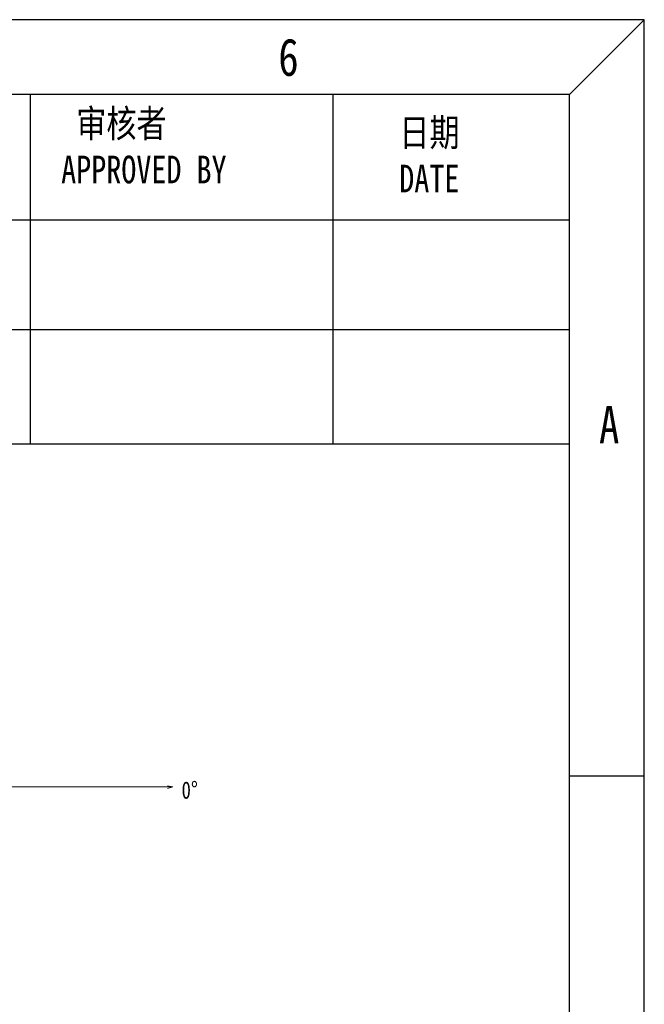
# Model space of a CAD drawing. Extents: x 695 to 3294, y -288 to 575.
# Tile 83 of 83: x 3114 to 3294, y 289 to 575. Entities that reach past the tile are written whole.
import ezdxf

# ---------------------------------------------------------------- set-up
doc = ezdxf.new("R2010")
doc.units = 0
doc.header["$LTSCALE"] = 16.335
for name, color, linetype, lineweight in [('dim', 3, 'CONTINUOUS', 13), ('粗实线', 7, 'CONTINUOUS', 40), ('细实线', 7, 'CONTINUOUS', 15)]:
    doc.layers.add(name, color=color, linetype=linetype, lineweight=lineweight)
doc.styles.get("Standard").update_dxf_attribs({"font": 'txt', "width": 0.8})

msp = doc.modelspace()

# ---------------------------------------------------------------- linework, layer by layer
at = {"layer": 'dim'}
for p, q in [((3082.691, 352.403), (3157.965, 352.403)), ((3157.965, 352.403), (3156.36, 351.908)), ((3156.385, 352.716), (3157.965, 352.403))]:
    msp.add_line(p, q, dxfattribs=at)
at = {"layer": '粗实线', "color": 6, "lineweight": 30}
for p, q in [((3294.414, 574.553), (2050.371, 574.553)), ((3272.731, 552.87), (2072.054, 552.87)), ((3272.731, 355.554), (3294.414, 355.554))]:
    msp.add_line(p, q, dxfattribs=at)
at = {"layer": '细实线', "color": 6, "lineweight": 30}
for p, q in [((3272.731, 552.87), (3294.414, 574.553)), ((3294.414, -288.433), (3294.414, 574.553)), ((3116.747, 451.589), (3116.747, 553.008)), ((3204.365, 451.589), (3204.365, 552.87)), ((3272.731, -266.75), (3272.731, 552.87)), ((3272.731, 516.503), (2614.036, 516.503)), ((3272.731, 484.754), (2614.036, 484.754)), ((3272.731, 451.589), (2614.036, 451.589))]:
    msp.add_line(p, q, dxfattribs=at)

# ---------------------------------------------------------------- texts
at = {"layer": 'dim', "insert": (3160.434, 353.96), "char_height": 5, "width": 1.61628, "attachment_point": 1}
msp.add_mtext('0%%D', dxfattribs=at)
at = {"layer": '粗实线', "color": 6, "lineweight": 30, "ltscale": 0.5, "char_height": 10.842, "width": 208.15725, "attachment_point": 1}
for s, insert in [('6', (3188.449, 569.132)), ('A', (3281.296, 462.677))]:
    msp.add_mtext(s, dxfattribs=dict(at, insert=insert))
at = {"layer": '细实线', "color": 6, "lineweight": 30, "char_height": 8, "attachment_point": 1}
for s, insert, width in [(' {\\fSimSun|b0|i0|c134|p2;审核者\\PAPPROVED BY}', (3125.592, 548.511), 155.40349), ('{\\fSimSun|b0|i0|c134|p2;日期\\PDATE}', (3223.473, 545.891), 77.64374)]:
    msp.add_mtext(s, dxfattribs=dict(at, insert=insert, width=width))

doc.saveas('drawing.dxf')
